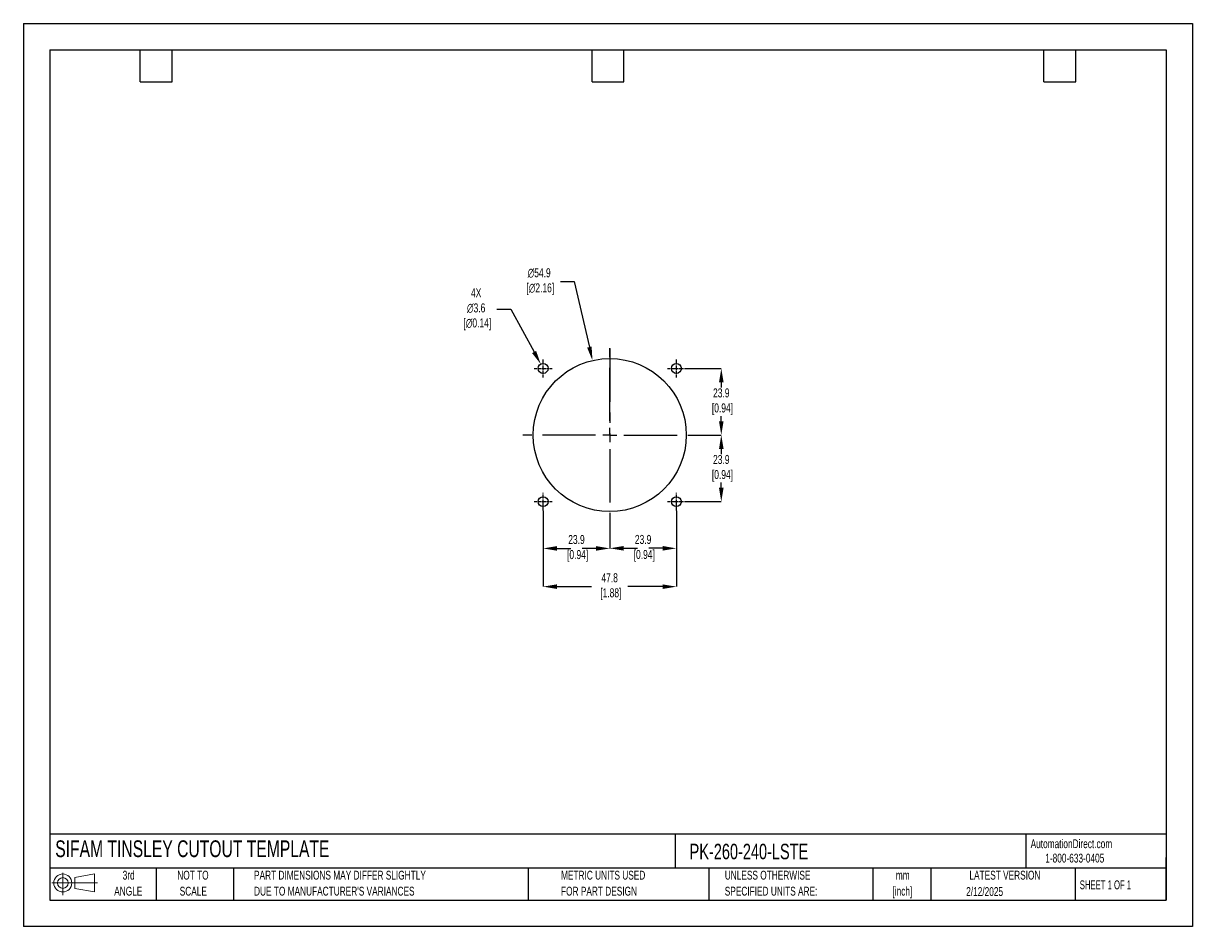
# Model space of a CAD drawing. Header units: millimetres. Extents: x 0 to 419, y 0 to 324.
import ezdxf

# ---------------------------------------------------------------- set-up
doc = ezdxf.new("R2010")
doc.units = ezdxf.units.MM
doc.header["$LTSCALE"] = 1.5
doc.header["$PDSIZE"] = -1
doc.linetypes.add('CENTERX2', pattern=[20.32, 12.7, -2.54, 2.54, -2.54])
for name, color, linetype in [('1', 7, 'Continuous'), ('CENTER', 40, 'CENTERX2'), ('SLD-DEFPOINTS', 7, 'Continuous')]:
    doc.layers.add(name, color=color, linetype=linetype)
doc.layers.add('DIMENSIONS', color=140, linetype='Continuous', lineweight=25)
doc.layers.add('TEXT', color=140, linetype='Continuous', lineweight=25)
doc.styles.add('SLDTEXTSTYLE0', font='TXT', dxfattribs={"width": 0.7})
doc.styles.add('SLDTEXTSTYLE1', font='TXT', dxfattribs={"width": 0.65})
doc.dimstyles.new('SLDDIMSTYLE0', dxfattribs={"dimtxt": 3.237012, "dimasz": 4.953, "dimexe": 0, "dimexo": 0.0625, "dimgap": 0.809253, "dimtad": 0, "dimtih": 1, "dimtoh": 1, "dimrnd": 1e-09, "dimzin": 12, "dimdsep": 46, "dimtxsty": 'SLDTEXTSTYLE0', "dimsah": 1, "dimcen": 0, "dimadec": 0, "dimazin": 3, "dimtfac": 1, "dimtofl": 0, "dimtmove": 0, "dimatfit": 3, "dimfxl": 0, "dimfrac": 2, "dimtolj": 1, "dimtzin": 12, "dimarcsym": 0})

# ---------------------------------------------------------------- blocks, each defined once
blk = doc.blocks.new('Block11')
at = {"color": 7, "linetype": 'Continuous', "lineweight": 18}
for p, q in [((0, 4.32), (16.31, 4.32)), ((3.88, 7.97), (3.88, 0)), ((8.22, 6.25), (15.26, 7.55)), ((8.22, 2.39), (8.22, 6.25)), ((15.26, 7.55), (15.26, 1.1)), ((8.22, 2.39), (15.26, 1.1))]:
    blk.add_line(p, q, dxfattribs=at)
for radius in [3.23, 1.93]:
    blk.add_circle((3.88, 4.32), radius, dxfattribs=at)
blk = doc.blocks.new('Block12')
at = {"layer": 'SLD-DEFPOINTS'}
blk.add_blockref('Block11', (0, 0), dxfattribs=at)
blk = doc.blocks.new('SW_NOTE_0_1')
at = {"layer": 'TEXT', "color": 0, "linetype": 'CENTERX2', "lineweight": 18, "char_height": 3.175, "attachment_point": 2, "style": 'SLDTEXTSTYLE0'}
for s, insert in [('mm', (4.27, 4.09)), ('[inch]', (4.14, -1.64))]:
    blk.add_mtext(s, dxfattribs=dict(at, insert=insert))
blk = doc.blocks.new('SW_NOTE_0_2')
at = {"layer": 'TEXT', "color": 0, "linetype": 'CENTERX2', "lineweight": 18, "char_height": 3.175, "attachment_point": 1, "style": 'SLDTEXTSTYLE0'}
for s, insert in [('UNLESS OTHERWISE', (0, 4.09)), ('SPECIFIED UNITS ARE:', (0, -1.64))]:
    blk.add_mtext(s, dxfattribs=dict(at, insert=insert))
blk = doc.blocks.new('SW_NOTE_0_3')
at = {"layer": 'TEXT', "color": 0, "linetype": 'CENTERX2', "lineweight": 18, "char_height": 3.175, "attachment_point": 1, "style": 'SLDTEXTSTYLE0'}
for s, insert in [('PART DIMENSIONS MAY DIFFER SLIGHTLY', (0, 4.09)), ("DUE TO MANUFACTURER'S VARIANCES", (0, -1.64))]:
    blk.add_mtext(s, dxfattribs=dict(at, insert=insert))
blk = doc.blocks.new('SW_NOTE_0_4')
at = {"layer": 'TEXT', "color": 0, "linetype": 'CENTERX2', "lineweight": 18, "char_height": 3.175, "attachment_point": 2, "style": 'SLDTEXTSTYLE0'}
for s, insert in [('NOT TO', (7.89, 4.09)), ('SCALE', (8.03, -1.64))]:
    blk.add_mtext(s, dxfattribs=dict(at, insert=insert))
blk = doc.blocks.new('SW_NOTE_0_5')
at = {"layer": 'TEXT', "color": 0, "linetype": 'CENTERX2', "lineweight": 18, "char_height": 3.175, "attachment_point": 2, "style": 'SLDTEXTSTYLE0'}
for s, insert in [('3rd', (3.47, 4.09)), ('ANGLE', (3.33, -1.64))]:
    blk.add_mtext(s, dxfattribs=dict(at, insert=insert))
blk = doc.blocks.new('SW_NOTE_0_6')
at = {"layer": 'TEXT', "color": 0, "linetype": 'CENTERX2', "lineweight": 18, "char_height": 3.175, "attachment_point": 1, "style": 'SLDTEXTSTYLE0'}
for s, insert in [('METRIC UNITS USED', (0, 4.09)), ('FOR PART DESIGN', (0, -1.64))]:
    blk.add_mtext(s, dxfattribs=dict(at, insert=insert))
blk = doc.blocks.new('SW_CENTERMARKSYMBOL_0')
at = {"layer": 'CENTER', "color": 0}
for p, q in [((0, 5.08), (0, 31.2)), ((-5.08, 0), (-31.2, 0)), ((0, 0), (-2.54, 0)), ((0, 0), (0, 2.54)), ((0, 0), (0, -2.54)), ((0, 0), (2.54, 0)), ((5.08, 0), (31.2, 0)), ((0, -5.08), (0, -31.2))]:
    blk.add_line(p, q, dxfattribs=at)
blk = doc.blocks.new('*D21')
at = {"layer": 'Defpoints', "color": 0}
for p in [(234.07, 149.18), (210.19, 145.06), (234.07, 135.64)]:
    blk.add_point(p, dxfattribs=at)
at = {"layer": 'DIMENSIONS', "color": 0, "lineweight": -2}
for p, q in [((234.07, 149.12), (234.07, 135.64)), ((210.19, 145), (210.19, 135.64)), ((215.14, 135.64), (220.09, 135.64)), ((229.11, 135.64), (224.16, 135.64))]:
    blk.add_line(p, q, dxfattribs=at)
at = {"layer": 'DIMENSIONS', "color": 0}
for points in [[(215.14, 136.47), (215.14, 134.82), (210.19, 135.64)], [(229.11, 136.47), (229.11, 134.82), (234.07, 135.64)]]:
    blk.add_solid(points, dxfattribs=at)
at = {"layer": 'DIMENSIONS', "color": 0, "insert": (222.13, 135.64), "char_height": 3.237, "attachment_point": 5, "style": 'SLDTEXTSTYLE0'}
blk.add_mtext('\\A1;23.9\\P [0.94]', dxfattribs=at)
blk = doc.blocks.new('*D22')
at = {"layer": 'Defpoints', "color": 0}
for p in [(186.31, 149.18), (234.07, 149.18), (234.07, 121.9)]:
    blk.add_point(p, dxfattribs=at)
at = {"layer": 'DIMENSIONS', "color": 0, "lineweight": -2}
for p, q in [((186.31, 149.12), (186.31, 121.9)), ((234.07, 149.12), (234.07, 121.9)), ((191.26, 121.9), (203.67, 121.9)), ((229.11, 121.9), (216.62, 121.9))]:
    blk.add_line(p, q, dxfattribs=at)
at = {"layer": 'DIMENSIONS', "color": 0}
for points in [[(191.26, 122.72), (191.26, 121.07), (186.31, 121.9)], [(229.11, 122.72), (229.11, 121.07), (234.07, 121.9)]]:
    blk.add_solid(points, dxfattribs=at)
at = {"layer": 'DIMENSIONS', "color": 0, "insert": (210.15, 121.9), "char_height": 3.237, "attachment_point": 5, "style": 'SLDTEXTSTYLE0'}
blk.add_mtext('\\A1;47.8\\P [1.88]', dxfattribs=at)
blk = doc.blocks.new('*D23')
at = {"layer": 'Defpoints', "color": 0}
for p in [(241.38, 176.25), (237.26, 152.37), (250.16, 152.37)]:
    blk.add_point(p, dxfattribs=at)
at = {"layer": 'DIMENSIONS', "color": 0, "lineweight": -2}
for p, q in [((241.44, 176.25), (250.16, 176.25)), ((250.16, 171.3), (250.16, 169.44)), ((250.16, 157.33), (250.16, 159.19)), ((237.32, 152.37), (250.16, 152.37))]:
    blk.add_line(p, q, dxfattribs=at)
at = {"layer": 'DIMENSIONS', "color": 0}
for points in [[(249.34, 171.3), (250.99, 171.3), (250.16, 176.25)], [(249.34, 157.33), (250.99, 157.33), (250.16, 152.37)]]:
    blk.add_solid(points, dxfattribs=at)
at = {"layer": 'DIMENSIONS', "color": 0, "insert": (250.16, 164.31), "char_height": 3.237, "attachment_point": 5, "style": 'SLDTEXTSTYLE0'}
blk.add_mtext('\\A1;23.9\\P [0.94]', dxfattribs=at)
blk = doc.blocks.new('*D24')
at = {"layer": 'Defpoints', "color": 0}
for p in [(237.26, 200.13), (241.38, 176.25), (250.16, 176.25)]:
    blk.add_point(p, dxfattribs=at)
at = {"layer": 'DIMENSIONS', "color": 0, "lineweight": -2}
for p, q in [((237.32, 200.13), (250.16, 200.13)), ((250.16, 195.18), (250.16, 193.32)), ((250.16, 181.21), (250.16, 183.07)), ((241.44, 176.25), (250.16, 176.25))]:
    blk.add_line(p, q, dxfattribs=at)
at = {"layer": 'DIMENSIONS', "color": 0}
for points in [[(249.34, 195.18), (250.99, 195.18), (250.16, 200.13)], [(249.34, 181.21), (250.99, 181.21), (250.16, 176.25)]]:
    blk.add_solid(points, dxfattribs=at)
at = {"layer": 'DIMENSIONS', "color": 0, "insert": (250.16, 188.19), "char_height": 3.237, "attachment_point": 5, "style": 'SLDTEXTSTYLE0'}
blk.add_mtext('\\A1;23.9\\P [0.94]', dxfattribs=at)
blk = doc.blocks.new('*D25')
at = {"layer": 'Defpoints', "color": 0}
for p in [(186.31, 149.18), (210.19, 145.06), (186.31, 135.61)]:
    blk.add_point(p, dxfattribs=at)
at = {"layer": 'DIMENSIONS', "color": 0, "lineweight": -2}
for p, q in [((186.31, 149.12), (186.31, 135.61)), ((210.19, 145), (210.19, 135.61)), ((191.26, 135.61), (196.21, 135.61)), ((205.23, 135.61), (200.28, 135.61))]:
    blk.add_line(p, q, dxfattribs=at)
at = {"layer": 'DIMENSIONS', "color": 0}
for points in [[(191.26, 136.43), (191.26, 134.78), (186.31, 135.61)], [(205.23, 136.43), (205.23, 134.78), (210.19, 135.61)]]:
    blk.add_solid(points, dxfattribs=at)
at = {"layer": 'DIMENSIONS', "color": 0, "insert": (198.25, 135.61), "char_height": 3.237, "attachment_point": 5, "style": 'SLDTEXTSTYLE0'}
blk.add_mtext('\\A1;23.9\\P [0.94]', dxfattribs=at)
blk = doc.blocks.new('*D26')
at = {"layer": 'Defpoints', "color": 0}
for p in [(203.99, 202.98), (216.38, 149.53)]:
    blk.add_point(p, dxfattribs=at)
at = {"layer": 'DIMENSIONS', "color": 0, "lineweight": -2}
for p, q in [((192.49, 231.25), (197.44, 231.25)), ((197.44, 231.25), (202.88, 207.8))]:
    blk.add_line(p, q, dxfattribs=at)
at = {"layer": 'DIMENSIONS', "color": 0}
blk.add_solid([(203.68, 207.99), (202.07, 207.62), (203.99, 202.98)], dxfattribs=at)
at = {"layer": 'DIMENSIONS', "color": 0, "insert": (184.88, 231.25), "char_height": 3.237, "attachment_point": 5, "style": 'SLDTEXTSTYLE0'}
blk.add_mtext('\\A1;∅54.9\\P [∅2.16]', dxfattribs=at)
blk = doc.blocks.new('*D27')
at = {"layer": 'Defpoints', "color": 0}
for p in [(185.45, 201.69), (187.16, 198.57)]:
    blk.add_point(p, dxfattribs=at)
at = {"layer": 'DIMENSIONS', "color": 0, "lineweight": -2}
for p, q in [((169.72, 221.36), (174.67, 221.36)), ((174.67, 221.36), (183.07, 206.04))]:
    blk.add_line(p, q, dxfattribs=at)
at = {"layer": 'DIMENSIONS', "color": 0}
blk.add_solid([(183.79, 206.43), (182.34, 205.64), (185.45, 201.69)], dxfattribs=at)
at = {"layer": 'DIMENSIONS', "color": 0, "insert": (162.3, 221.36), "char_height": 3.237, "attachment_point": 5, "style": 'SLDTEXTSTYLE0'}
blk.add_mtext('\\A1;4X\\P∅3.6\\P [∅0.14]', dxfattribs=at)

msp = doc.modelspace()

# ---------------------------------------------------------------- linework, layer by layer
at = {"color": 7, "linetype": 'Continuous'}
for p, q in [((0, 323.85), (0, 0)), ((0, 323.85), (419.1, 323.85)), ((419.1, 323.85), (419.1, 0)), ((419.1, 0), (0, 0))]:
    msp.add_line(p, q, dxfattribs=at)
at = {"layer": '1', "color": 1, "linetype": 'Continuous'}
for centre, radius in [((210.19, 176.25), 27.43), ((186.31, 200.13), 1.78), ((234.07, 200.13), 1.78), ((186.31, 152.37), 1.78), ((234.07, 152.37), 1.78)]:
    msp.add_circle(centre, radius, dxfattribs=at)
at = {"layer": 'CENTER'}
msp.add_line((210.19, 207.25), (210.19, 176.25), dxfattribs=at)
at = {"layer": 'CENTER', "ltscale": 0.05}
for p, q in [((186.31, 196.94), (186.31, 203.32)), ((234.07, 196.94), (234.07, 203.32)), ((183.12, 200.13), (189.5, 200.13)), ((230.88, 200.13), (237.26, 200.13)), ((186.31, 149.18), (186.31, 155.56)), ((234.07, 149.18), (234.07, 155.56)), ((183.12, 152.37), (189.5, 152.37)), ((230.88, 152.37), (237.26, 152.37))]:
    msp.add_line(p, q, dxfattribs=at)
at = {"layer": 'TEXT'}
for p, q in [((9.52, 314.32), (409.57, 314.32)), ((9.52, 314.32), (9.52, 9.52)), ((41.91, 302.89), (41.91, 314.32)), ((53.34, 302.89), (53.34, 314.32)), ((203.83, 302.89), (203.83, 314.32)), ((215.26, 302.89), (215.26, 314.32)), ((365.76, 302.89), (365.76, 314.32)), ((377.19, 302.89), (377.19, 314.32)), ((409.57, 314.32), (409.57, 9.52)), ((41.91, 302.89), (53.34, 302.89)), ((203.83, 302.89), (215.26, 302.89)), ((365.76, 302.89), (377.19, 302.89)), ((409.57, 33.19), (9.52, 33.19)), ((233.64, 33.19), (233.64, 20.95)), ((359.36, 33.19), (359.36, 20.95)), ((409.57, 9.52), (409.57, 24.77)), ((409.57, 20.95), (9.52, 20.95)), ((47.62, 20.95), (47.62, 9.52)), ((75.32, 20.95), (75.32, 9.52)), ((180.97, 20.95), (180.97, 9.52)), ((245.67, 20.95), (245.67, 9.52)), ((304.54, 20.95), (304.54, 9.52)), ((325.22, 20.95), (325.22, 9.52)), ((377.02, 20.95), (377.02, 9.52)), ((9.52, 9.52), (409.57, 9.52))]:
    msp.add_line(p, q, dxfattribs=at)

# ---------------------------------------------------------------- block references
at = {"layer": 'CENTER'}
msp.add_blockref('SW_CENTERMARKSYMBOL_0', (210.19, 176.25), dxfattribs=at)
at = {"layer": 'SLD-DEFPOINTS'}
msp.add_blockref('Block12', (10.26, 11.33), dxfattribs=at)
at = {"layer": 'TEXT', "linetype": 'CENTERX2', "lineweight": 18}
for name, p in [('SW_NOTE_0_5', (34.27, 15.95)), ('SW_NOTE_0_4', (52.89, 15.95)), ('SW_NOTE_0_3', (82.68, 15.95)), ('SW_NOTE_0_6', (192.72, 15.95)), ('SW_NOTE_0_2', (251.41, 15.95)), ('SW_NOTE_0_1', (310.93, 15.95))]:
    msp.add_blockref(name, p, dxfattribs=at)

# ---------------------------------------------------------------- texts
at = {"layer": 'TEXT', "linetype": 'CENTERX2', "lineweight": 25, "attachment_point": 1, "style": 'SLDTEXTSTYLE0'}
for s, insert, char_height in [('SIFAM TINSLEY CUTOUT TEMPLATE', (11.42, 30.93), 6), ('PK-260-240-LSTE', (238.81, 29.71), 5.5562)]:
    msp.add_mtext(s, dxfattribs=dict(at, insert=insert, char_height=char_height))
at = {"layer": 'TEXT', "linetype": 'CENTERX2', "lineweight": 18, "char_height": 3.175}
for s, insert, attachment_point, style in [('AutomationDirect.com', (361.04, 31.31), 1, 'SLDTEXTSTYLE0'), ('1-800-633-0405', (366.29, 26.16), 1, 'SLDTEXTSTYLE0'), ('LATEST VERSION', (351.83, 20.05), 2, 'SLDTEXTSTYLE0'), ('2/12/2025', (344.55, 14.16), 2, 'SLDTEXTSTYLE0'), ('SHEET 1 OF 1', (378.66, 16.58), 1, 'SLDTEXTSTYLE1')]:
    msp.add_mtext(s, dxfattribs=dict(at, insert=insert, attachment_point=attachment_point, style=style))

# ---------------------------------------------------------------- dimensions: what is measured, and where the dimension line sits
at = {"layer": 'DIMENSIONS'}
for p1, p2, text, picture, middle in [((216.38, 149.53), (203.99, 202.98), '<>\\P[]', '*D26', (184.88, 231.25)), ((187.16, 198.57), (185.45, 201.69), '4X\\P<>\\P[]', '*D27', (162.3, 221.36))]:
    dim = msp.add_diameter_dim_2p(p1=p1, p2=p2, text=text, dimstyle='SLDDIMSTYLE0', override={"dimdec": 1}, dxfattribs=at)
    dim.commit()
    dim.dimension.update_dxf_attribs({"geometry": picture, "text_midpoint": middle, "dimtype": 163})
for base, p1, p2, picture, middle in [((250.16, 176.25), (237.26, 200.13), (241.38, 176.25), '*D24', (250.16, 188.19)), ((250.16, 152.37), (241.38, 176.25), (237.26, 152.37), '*D23', (250.16, 164.31))]:
    dim = msp.add_linear_dim(base=base, p1=p1, p2=p2, angle=90, text='<>\\P[]', dimstyle='SLDDIMSTYLE0', override={"dimdec": 1}, dxfattribs=at)
    dim.commit()
    dim.dimension.update_dxf_attribs({"geometry": picture, "text_midpoint": middle})
dim = msp.add_linear_dim(base=(234.07, 121.9), p1=(186.31, 149.18), p2=(234.07, 149.18), text='<>\\P[]', dimstyle='SLDDIMSTYLE0', override={"dimdec": 1}, dxfattribs=at)
dim.commit()
dim.dimension.update_dxf_attribs({"geometry": '*D22', "text_midpoint": (210.15, 121.9), "dimtype": 160})
for base, p2, picture, middle in [((186.31, 135.61), (186.31, 149.18), '*D25', (198.25, 135.61)), ((234.07, 135.64), (234.07, 149.18), '*D21', (222.13, 135.64))]:
    dim = msp.add_linear_dim(base=base, p1=(210.19, 145.06), p2=p2, text='<>\\P[]', dimstyle='SLDDIMSTYLE0', override={"dimdec": 1}, dxfattribs=at)
    dim.commit()
    dim.dimension.update_dxf_attribs({"geometry": picture, "text_midpoint": middle})

doc.saveas('drawing.dxf')
